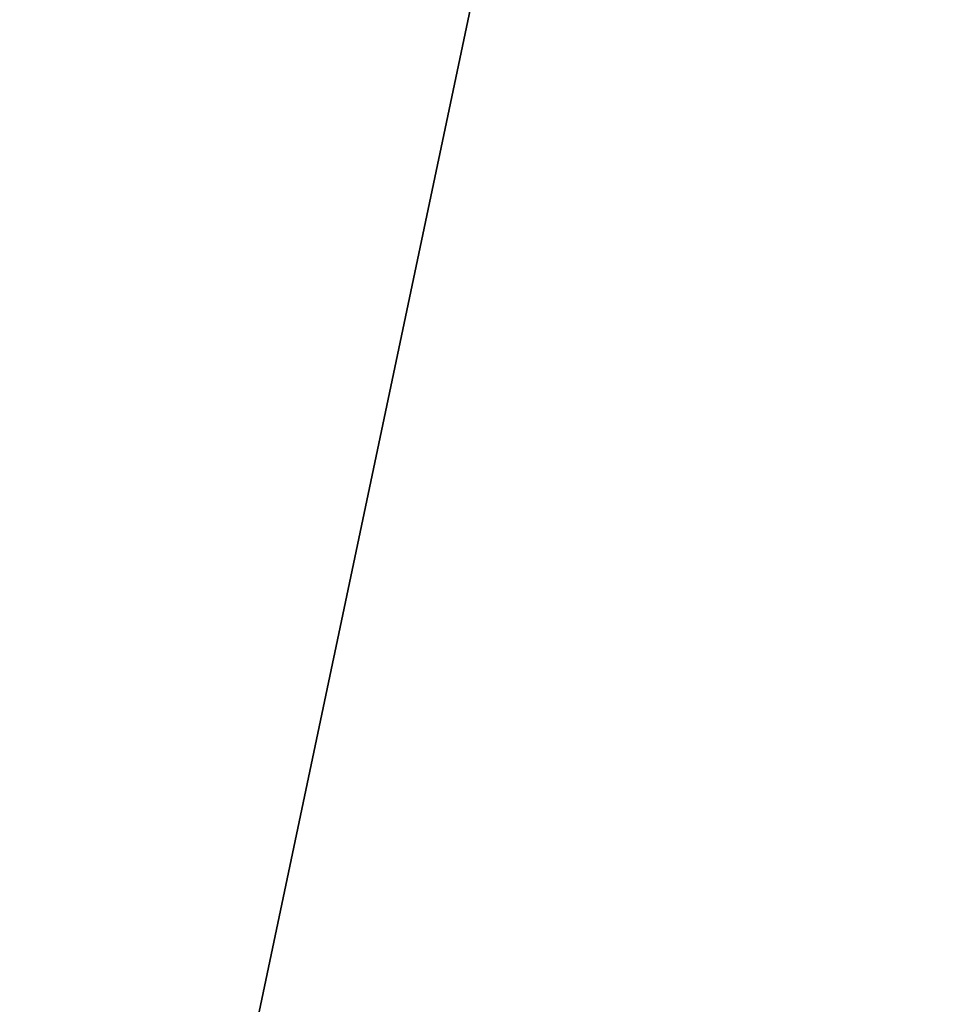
# Model space of a CAD drawing. Header units: inches. Extents: x 0 to 111471, y -105323 to 11070.
# Tile 133 of 256: x 42828 to 42861, y -27540 to -27506. Entities that reach past the tile are written whole.
import ezdxf

# ---------------------------------------------------------------- set-up
doc = ezdxf.new("R2010")
doc.units = ezdxf.units.IN
doc.header["$MEASUREMENT"] = 0
for name, color, linetype, lineweight in [('888 sciany istniejące', 2, 'Continuous', 35), ('888 wymiary', 1, 'Continuous', 0), ('Wymiary', 85, 'Continuous', 18)]:
    doc.layers.add(name, color=color, linetype=linetype, lineweight=lineweight)
doc.styles.add('TS 100_wymiary', font='romans.shx', dxfattribs={"width": 0.7, "height": 16})
doc.dimstyles.new('Dim Style 100', dxfattribs={"dimtxt": 16, "dimasz": 12, "dimexe": 12, "dimexo": 2, "dimgap": 10, "dimtad": 1, "dimdec": 0, "dimzin": 9, "dimtxsty": 'TS 100_wymiary', "dimblk": 'ARCHTICK', "dimcen": 2.5, "dimdle": 12, "dimclrd": 256, "dimclrt": 2, "dimadec": 0, "dimazin": 2, "dimtfac": 1, "dimtdec": 0, "dimtix": 1, "dimtmove": 2, "dimatfit": 3, "dimfxl": 0, "dimlwd": -1, "dimarcsym": 0})

# ---------------------------------------------------------------- blocks, each defined once
blk = doc.blocks.new('_ArchTick')
at = {"layer": 'Wymiary', "color": 0, "const_width": 0.15}
blk.add_lwpolyline([(-0.5, -0.5), (0.5, 0.5)], dxfattribs=at)
blk = doc.blocks.new('*D620')
at = {"layer": '888 wymiary', "color": 0, "lineweight": -2}
for p, q in [((42847.795, -27349.993), (42847.795, -27317.993)), ((45080.513, -27350), (45080.513, -27318))]:
    blk.add_line(p, q, dxfattribs=at)
at = {"layer": '888 wymiary'}
blk.add_line((45092.513, -27330), (42835.795, -27329.993), dxfattribs=at)
at = {"layer": 'Defpoints', "color": 0}
for p in [(42847.795, -27329.993), (42847.794, -27545.572), (45080.513, -27545.578)]:
    blk.add_point(p, dxfattribs=at)
at = {"layer": '888 wymiary', "linetype": 'ByBlock', "xscale": 12, "yscale": 12, "zscale": 12}
for p, rotation in [((42847.795, -27329.993), 179.9998335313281), ((45080.513, -27330), 359.999833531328)]:
    blk.add_blockref('_ArchTick', p, dxfattribs=dict(at, rotation=rotation))
at = {"layer": '888 wymiary', "color": 2, "ltscale": 0.01, "insert": (43964.154, -27311.996), "char_height": 16, "attachment_point": 5, "rotation": 359.9998, "style": 'TS 100_wymiary'}
blk.add_mtext('2233', dxfattribs=at)

msp = doc.modelspace()

# ---------------------------------------------------------------- linework, layer by layer
at = {"layer": '888 sciany istniejące', "elevation": -3}
msp.add_lwpolyline([(42774.421, -27683.751), (42773.868, -27686.412), (42804.546, -27692.792), (42873.918, -27363.57)], dxfattribs=at)

# ---------------------------------------------------------------- dimensions: what is measured, and where the dimension line sits
at = {"layer": '888 wymiary'}
dim = msp.add_aligned_dim(p1=(45080.513, -27545.578), p2=(42847.794, -27545.572), distance=-215.578, dimstyle='Dim Style 100', override={"dimtxsty": 'TS 100_wymiary'}, dxfattribs=at)
dim.commit()
dim.dimension.update_dxf_attribs({"geometry": '*D620', "text_midpoint": (43964.154, -27311.996)})

doc.saveas('drawing.dxf')
